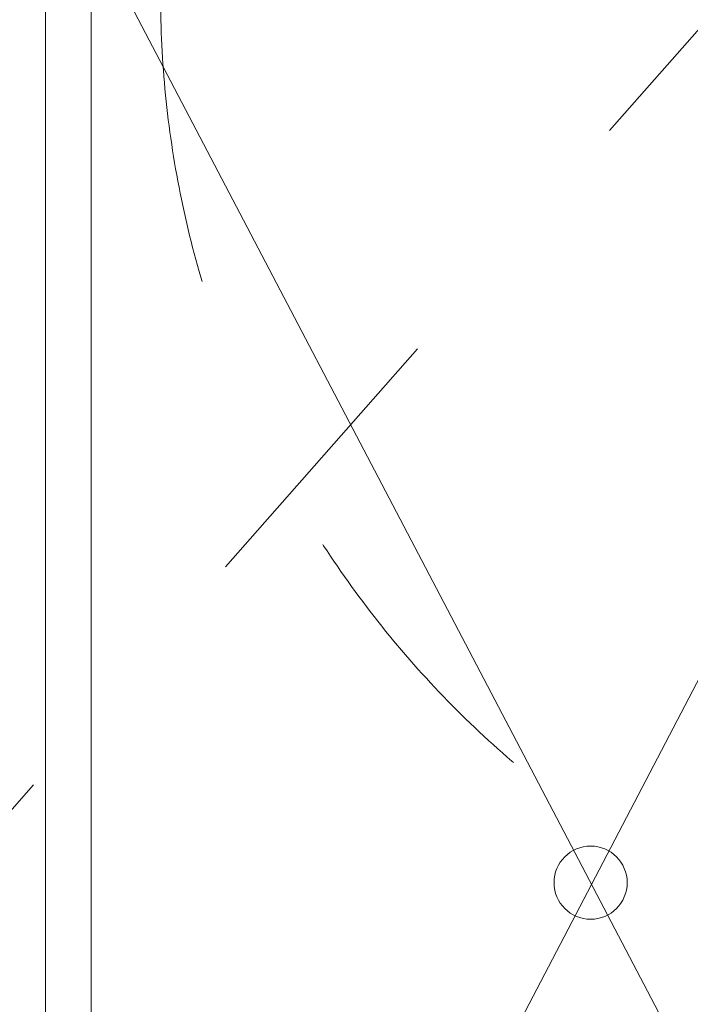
# Model space of a CAD drawing. Header units: millimetres. Extents: x -2180 to 54567, y -1945 to 22251.
# Tile 14 of 143: x 1940 to 2673, y 9026 to 10102. Entities that reach past the tile are written whole.
import ezdxf

# ---------------------------------------------------------------- set-up
doc = ezdxf.new("R2010")
doc.units = ezdxf.units.MM
doc.linetypes.add('Dash', pattern=[635, 317.5, -317.5])
doc.linetypes.add('IMPORT-Dash', pattern=[635, 317.5, -317.5])
doc.layers.add('_ hall', color=9, linetype='Continuous', lineweight=9, true_color=0x808080)
doc.layers.add('Trapp_punktiir', color=9, linetype='IMPORT-Dash', lineweight=9, true_color=0x808080)
for name, color, linetype, lineweight in [('_Beyond_', 7, 'Continuous', 9), ('Doors', 7, 'Continuous', 9), ('Hidden Lines', 7, 'Dash', 18)]:
    doc.layers.add(name, color=color, linetype=linetype, lineweight=lineweight)

# ---------------------------------------------------------------- blocks, each defined once
blk = doc.blocks.new('Schueco_FWS_ADS-70-HD_out_Family-02 - VU-02 FWS SI insert unit 2-2215692-1 Korruse põrandate plaan')
at = {"layer": 'Hidden Lines'}
blk.add_arc((-845, -19), 1105, 270, 0, dxfattribs=at)

msp = doc.modelspace()

# ---------------------------------------------------------------- linework, layer by layer
at = {"layer": '_ hall'}
for p, q in [((3113.8, 8109.3), (2013.8, 10209.3)), ((3113.8, 10209.3), (2017.8, 8109.3)), ((2017.8, 10209.3), (2017.8, 8109.3))]:
    msp.add_line(p, q, dxfattribs=at)
msp.add_circle((2563.8, 9159.3), 40, dxfattribs=at)
at = {"layer": '_Beyond_'}
msp.add_line((1967.8, 10260.4), (1967.8, 8060.4), dxfattribs=at)
at = {"layer": 'Trapp_punktiir'}
msp.add_line((3213.8, 10696), (662.2, 7798.3), dxfattribs=at)

# ---------------------------------------------------------------- block references
at = {"layer": 'Doors', "rotation": 269.9999999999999}
msp.add_blockref('Schueco_FWS_ADS-70-HD_out_Family-02 - VU-02 FWS SI insert unit 2-2215692-1 Korruse põrandate plaan', (3217.8, 9284.3), dxfattribs=at)

doc.saveas('drawing.dxf')
